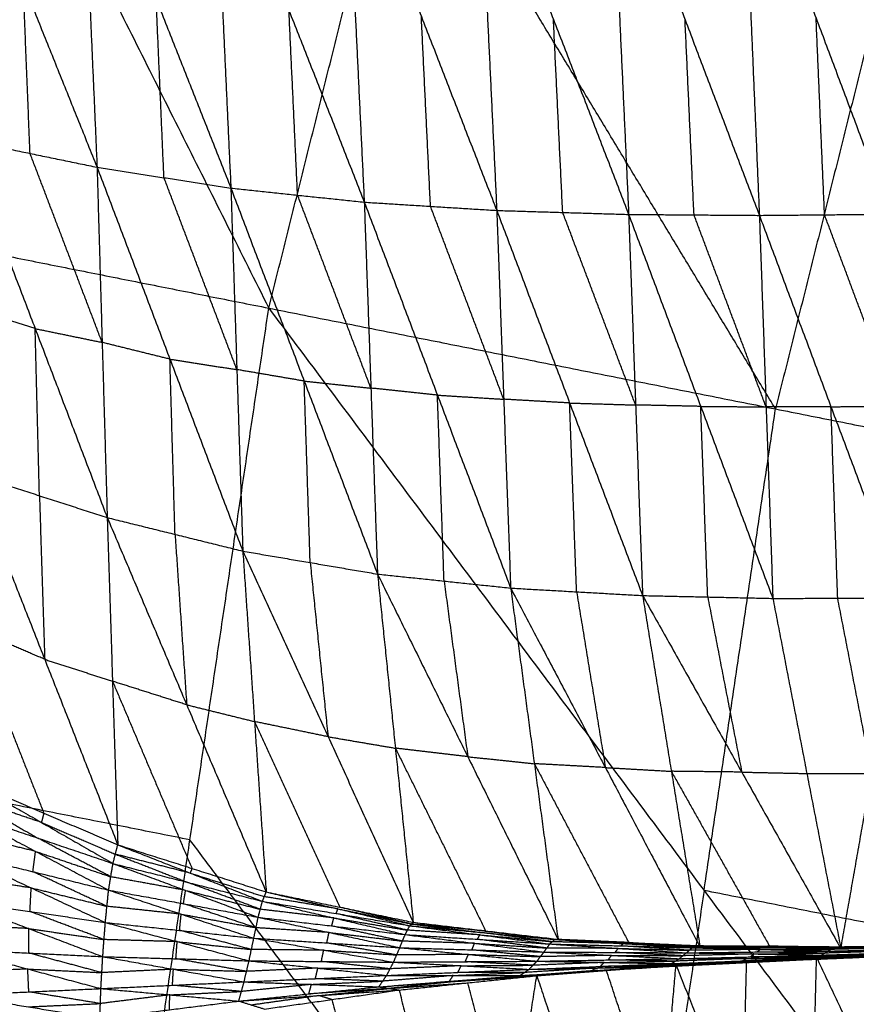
# Model space of a CAD drawing. Header units: millimetres. Extents: x -106 to 110, y -96 to 120.
# Tile 255 of 256: x -72.85 to -67.17, y 21.74 to 28.43. Entities that reach past the tile are written whole.
import ezdxf

# ---------------------------------------------------------------- set-up
doc = ezdxf.new("R2010")
doc.units = ezdxf.units.MM
doc.header["$MEASUREMENT"] = 0
doc.layers.add('Default', color=7, linetype='Continuous', true_color=0x000000)

msp = doc.modelspace()

# ---------------------------------------------------------------- linework, layer by layer
at = {"layer": 'Default'}
for points in [[(-75.6659, 35.4602, 5.5886), (-73.4123, 30.9659, 5.1322), (-71.1588, 26.4716, 4.6759)], [(-71.1588, 26.4716, 4.6759), (-70.2716, 30.0132, 4.6759), (-69.3845, 33.5547, 4.6759)], [(-69.3845, 33.5547, 4.6759), (-66.8297, 29.3285, 4.4319), (-64.2749, 25.1023, 4.1879)], [(-67.7168, 25.7869, 4.4319), (-68.9942, 27.9, 4.5539), (-70.2716, 30.0132, 4.6759)], [(-73.3288, 29.9236, -0.9975), (-72.8271, 28.6761, -1.0391), (-72.3255, 27.4286, -1.0807)], [(-72.4313, 29.8485, -1.2757), (-72.3784, 28.6385, -1.1782), (-72.3255, 27.4286, -1.0807)], [(-72.4313, 29.8485, -1.2757), (-71.9238, 28.5676, -1.2936), (-71.4164, 27.2868, -1.3115)], [(-71.5333, 29.797, -1.5181), (-71.4748, 28.5419, -1.4148), (-71.4164, 27.2868, -1.3115)], [(-71.5333, 29.797, -1.5181), (-71.0217, 28.4941, -1.5131), (-70.5102, 27.1913, -1.5081)], [(-70.6342, 29.7677, -1.725), (-70.5722, 28.4795, -1.6165), (-70.5102, 27.1913, -1.5081)], [(-70.6342, 29.7677, -1.725), (-70.1223, 28.4514, -1.6989), (-69.6103, 27.1351, -1.6729)], [(-67.9404, 29.7717, -2.1674), (-67.8834, 28.4367, -2.0471), (-67.8264, 27.1017, -1.9268)], [(-67.9404, 29.7717, -2.1674), (-67.4407, 28.4407, -2.0957), (-66.941, 27.1096, -2.0239)], [(-69.736, 29.7569, -1.8989), (-69.6731, 28.446, -1.7859), (-69.6103, 27.1351, -1.6729)], [(-69.736, 29.7569, -1.8989), (-69.2251, 28.4325, -1.855), (-68.7143, 27.1081, -1.8111)], [(-68.8361, 29.7597, -2.045), (-68.7752, 28.4339, -1.928), (-68.7143, 27.1081, -1.8111)], [(-68.8361, 29.7597, -2.045), (-68.3312, 28.4307, -1.9859), (-67.8264, 27.1017, -1.9268)], [(-66.8297, 29.3285, 4.4319), (-67.2733, 27.5577, 4.4319), (-67.7168, 25.7869, 4.4319)], [(-72.7806, 27.5224, -0.9481), (-72.8039, 28.0992, -0.9936), (-72.8271, 28.6761, -1.0391)], [(-71.8709, 27.3577, -1.1961), (-71.8974, 27.9627, -1.2448), (-71.9238, 28.5676, -1.2936)], [(-70.9633, 27.239, -1.4098), (-70.9925, 27.8666, -1.4614), (-71.0217, 28.4941, -1.5131)], [(-70.0603, 27.1632, -1.5905), (-70.0913, 27.8073, -1.6447), (-70.1223, 28.4514, -1.6989)], [(-69.1623, 27.1216, -1.742), (-69.1937, 27.777, -1.7985), (-69.2251, 28.4325, -1.855)], [(-68.2703, 27.1049, -1.869), (-68.3008, 27.7678, -1.9274), (-68.3312, 28.4307, -1.9859)], [(-67.3837, 27.1057, -1.9754), (-67.4122, 27.7732, -2.0355), (-67.4407, 28.4407, -2.0957)], [(-77.5967, 27.7521, 5.5886), (-74.9134, 23.5004, 5.1322), (-72.2302, 19.2486, 4.6759)], [(-77.5967, 27.7521, 5.5886), (-74.3777, 27.1119, 5.1322), (-71.1588, 26.4716, 4.6759)], [(-73.2357, 27.6161, -0.8155), (-72.7806, 27.5224, -0.9481), (-72.3255, 27.4286, -1.0807)], [(-73.2357, 27.6161, -0.8155), (-72.746, 26.3326, -0.5211), (-72.2563, 25.049, -0.2266)], [(-72.2909, 26.2388, -0.6536), (-72.5357, 26.8806, -0.8009), (-72.7806, 27.5224, -0.9481)], [(-72.3255, 27.4286, -1.0807), (-72.2909, 26.2388, -0.6536), (-72.2563, 25.049, -0.2266)], [(-72.3255, 27.4286, -1.0807), (-71.8709, 27.3577, -1.1961), (-71.4164, 27.2868, -1.3115)], [(-72.3255, 27.4286, -1.0807), (-71.8304, 26.1249, -0.7522), (-71.3353, 24.8211, -0.4236)], [(-71.3758, 26.054, -0.8675), (-71.6234, 26.7058, -1.0318), (-71.8709, 27.3577, -1.1961)], [(-71.4164, 27.2868, -1.3115), (-71.3758, 26.054, -0.8675), (-71.3353, 24.8211, -0.4236)], [(-71.4164, 27.2868, -1.3115), (-70.9633, 27.239, -1.4098), (-70.5102, 27.1913, -1.5081)], [(-71.4164, 27.2868, -1.3115), (-70.9183, 25.9761, -0.9525), (-70.4202, 24.6654, -0.5936)], [(-70.4652, 25.9283, -1.0508), (-70.7142, 26.5837, -1.2303), (-70.9633, 27.239, -1.4098)], [(-70.5102, 27.1913, -1.5081), (-70.4652, 25.9283, -1.0508), (-70.4202, 24.6654, -0.5936)], [(-70.5102, 27.1913, -1.5081), (-70.0603, 27.1632, -1.5905), (-69.6103, 27.1351, -1.6729)], [(-70.5102, 27.1913, -1.5081), (-70.0131, 25.8807, -1.1232), (-69.5159, 24.5702, -0.7384)], [(-69.5631, 25.8527, -1.2057), (-69.8117, 26.5079, -1.3981), (-70.0603, 27.1632, -1.5905)], [(-69.6103, 27.1351, -1.6729), (-69.5631, 25.8527, -1.2057), (-69.5159, 24.5702, -0.7384)], [(-69.6103, 27.1351, -1.6729), (-69.1623, 27.1216, -1.742), (-68.7143, 27.1081, -1.8111)], [(-69.6103, 27.1351, -1.6729), (-69.115, 25.8272, -1.2675), (-68.6197, 24.5194, -0.8621)], [(-68.667, 25.8137, -1.3366), (-68.9146, 26.4677, -1.5393), (-69.1623, 27.1216, -1.742)], [(-68.7143, 27.1081, -1.8111), (-68.667, 25.8137, -1.3366), (-68.6197, 24.5194, -0.8621)], [(-68.7143, 27.1081, -1.8111), (-68.2703, 27.1049, -1.869), (-67.8264, 27.1017, -1.9268)], [(-68.7143, 27.1081, -1.8111), (-68.2245, 25.8041, -1.3894), (-67.7348, 24.5001, -0.9678)], [(-67.7806, 25.8009, -1.4473), (-68.0254, 26.4529, -1.6581), (-68.2703, 27.1049, -1.869)], [(-67.8264, 27.1017, -1.9268), (-67.3837, 27.1057, -1.9754), (-66.941, 27.1096, -2.0239)], [(-67.8264, 27.1017, -1.9268), (-67.7806, 25.8009, -1.4473), (-67.7348, 24.5001, -0.9678)], [(-67.8264, 27.1017, -1.9268), (-67.3399, 25.8017, -1.4927), (-66.8534, 24.5017, -1.0585)], [(-66.8972, 25.8057, -1.5412), (-67.1404, 26.4557, -1.7583), (-67.3837, 27.1057, -1.9754)], [(-72.746, 26.3326, -0.5211), (-72.9763, 26.4069, -0.4651), (-73.2066, 26.4812, -0.4091)], [(-72.2302, 19.2486, 4.6759), (-71.6945, 22.8601, 4.6759), (-71.1588, 26.4716, 4.6759)], [(-71.1588, 26.4716, 4.6759), (-68.202, 22.5161, 4.4319), (-65.2453, 18.5606, 4.1879)], [(-71.1588, 26.4716, 4.6759), (-67.7168, 25.7869, 4.4319), (-64.2749, 25.1023, 4.1879)], [(-72.7169, 25.1976, -0.1146), (-72.7315, 25.7651, -0.3178), (-72.746, 26.3326, -0.5211)], [(-72.746, 26.3326, -0.5211), (-72.5185, 26.2857, -0.5874), (-72.2909, 26.2388, -0.6536)], [(-71.8304, 26.1249, -0.7522), (-72.0606, 26.1818, -0.7029), (-72.2909, 26.2388, -0.6536)], [(-71.7958, 24.935, -0.3251), (-71.8131, 25.5299, -0.5386), (-71.8304, 26.1249, -0.7522)], [(-71.8304, 26.1249, -0.7522), (-71.6031, 26.0894, -0.8099), (-71.3758, 26.054, -0.8675)], [(-70.9183, 25.9761, -0.9525), (-71.147, 26.015, -0.91), (-71.3758, 26.054, -0.8675)], [(-70.8777, 24.7433, -0.5086), (-70.898, 25.3597, -0.7306), (-70.9183, 25.9761, -0.9525)], [(-70.9183, 25.9761, -0.9525), (-70.6917, 25.9522, -1.0017), (-70.4652, 25.9283, -1.0508)], [(-70.0131, 25.8807, -1.1232), (-70.2391, 25.9045, -1.087), (-70.4652, 25.9283, -1.0508)], [(-69.9681, 24.6178, -0.666), (-69.9906, 25.2493, -0.8946), (-70.0131, 25.8807, -1.1232)], [(-70.0131, 25.8807, -1.1232), (-69.7881, 25.8667, -1.1645), (-69.5631, 25.8527, -1.2057)], [(-69.115, 25.8272, -1.2675), (-69.3391, 25.8399, -1.2366), (-69.5631, 25.8527, -1.2057)], [(-69.0678, 24.5448, -0.8003), (-69.0914, 25.186, -1.0339), (-69.115, 25.8272, -1.2675)], [(-69.115, 25.8272, -1.2675), (-68.891, 25.8205, -1.3021), (-68.667, 25.8137, -1.3366)], [(-68.2245, 25.8041, -1.3894), (-68.4457, 25.8089, -1.363), (-68.667, 25.8137, -1.3366)], [(-68.1772, 24.5097, -0.915), (-68.2009, 25.1569, -1.1522), (-68.2245, 25.8041, -1.3894)], [(-68.2245, 25.8041, -1.3894), (-68.0025, 25.8025, -1.4184), (-67.7806, 25.8009, -1.4473)], [(-68.202, 22.5161, 4.4319), (-67.9594, 24.1515, 4.4319), (-67.7168, 25.7869, 4.4319)], [(-67.3399, 25.8017, -1.4927), (-67.5602, 25.8013, -1.47), (-67.7806, 25.8009, -1.4473)], [(-67.3399, 25.8017, -1.4927), (-67.1186, 25.8037, -1.517), (-66.8972, 25.8057, -1.5412)], [(-67.2941, 24.5009, -1.0132), (-67.317, 25.1513, -1.2529), (-67.3399, 25.8017, -1.4927)], [(-73.1774, 25.3463, -0.0026), (-72.7169, 25.1976, -0.1146), (-72.2563, 25.049, -0.2266)], [(-73.1774, 25.3463, -0.0026), (-72.6811, 24.0863, 0.6833), (-72.1848, 22.8263, 1.3692)], [(-72.7169, 25.1976, -0.1146), (-72.699, 24.642, 0.2843), (-72.6811, 24.0863, 0.6833)], [(-72.2563, 25.049, -0.2266), (-72.2206, 23.9376, 0.5713), (-72.1848, 22.8263, 1.3692)], [(-72.2563, 25.049, -0.2266), (-71.7958, 24.935, -0.3251), (-71.3353, 24.8211, -0.4236)], [(-72.2563, 25.049, -0.2266), (-71.7164, 23.7774, 0.4998), (-71.1764, 22.5059, 1.2262)], [(-71.7958, 24.935, -0.3251), (-71.7561, 24.3562, 0.0874), (-71.7164, 23.7774, 0.4998)], [(-71.3353, 24.8211, -0.4236), (-71.2558, 23.6635, 0.4013), (-71.1764, 22.5059, 1.2262)], [(-71.3353, 24.8211, -0.4236), (-70.8777, 24.7433, -0.5086), (-70.4202, 24.6654, -0.5936)], [(-71.3353, 24.8211, -0.4236), (-70.7564, 23.5606, 0.3379), (-70.1776, 22.3001, 1.0994)], [(-70.8777, 24.7433, -0.5086), (-70.8171, 24.1519, -0.0854), (-70.7564, 23.5606, 0.3379)], [(-70.4202, 24.6654, -0.5936), (-70.2989, 23.4827, 0.2529), (-70.1776, 22.3001, 1.0994)], [(-70.4202, 24.6654, -0.5936), (-69.9681, 24.6178, -0.666), (-69.5159, 24.5702, -0.7384)], [(-70.4202, 24.6654, -0.5936), (-69.807, 23.4249, 0.1968), (-69.1938, 22.1844, 0.9872)], [(-69.9681, 24.6178, -0.666), (-69.8875, 24.0214, -0.2346), (-69.807, 23.4249, 0.1968)], [(-69.5159, 24.5702, -0.7384), (-69.3548, 23.3773, 0.1244), (-69.1938, 22.1844, 0.9872)], [(-69.5159, 24.5702, -0.7384), (-69.0678, 24.5448, -0.8003), (-68.6197, 24.5194, -0.8621)], [(-69.5159, 24.5702, -0.7384), (-68.8724, 23.3511, 0.0749), (-68.229, 22.1321, 0.8882)], [(-69.0678, 24.5448, -0.8003), (-68.9701, 23.948, -0.3627), (-68.8724, 23.3511, 0.0749)], [(-68.6197, 24.5194, -0.8621), (-68.4243, 23.3257, 0.013), (-68.229, 22.1321, 0.8882)], [(-68.6197, 24.5194, -0.8621), (-68.1772, 24.5097, -0.915), (-67.7348, 24.5001, -0.9678)], [(-68.6197, 24.5194, -0.8621), (-67.9461, 23.3203, -0.0312), (-67.2726, 22.1212, 0.7997)], [(-68.1772, 24.5097, -0.915), (-68.0617, 23.915, -0.4731), (-67.9461, 23.3203, -0.0312)], [(-67.7348, 24.5001, -0.9678), (-67.2941, 24.5009, -1.0132), (-66.8534, 24.5017, -1.0585)], [(-67.7348, 24.5001, -0.9678), (-67.5037, 23.3106, -0.084), (-67.2726, 22.1212, 0.7997)], [(-67.063, 23.3115, -0.1294), (-67.1786, 23.9062, -0.5713), (-67.2941, 24.5009, -1.0132)], [(-67.2726, 22.1212, 0.7997), (-67.063, 23.3115, -0.1294), (-66.8534, 24.5017, -1.0585)], [(-73.1833, 24.3016, 0.7626), (-72.9351, 23.6716, 1.1055), (-72.687, 23.0416, 1.4485)], [(-72.6811, 24.0863, 0.6833), (-72.9322, 24.194, 0.7229), (-73.1833, 24.3016, 0.7626)], [(-72.6811, 24.0863, 0.6833), (-72.4508, 24.012, 0.6273), (-72.2206, 23.9376, 0.5713)], [(-72.2206, 23.9376, 0.5713), (-71.9506, 23.3019, 0.9345), (-71.6806, 22.6661, 1.2977)], [(-71.7164, 23.7774, 0.4998), (-71.9685, 23.8575, 0.5355), (-72.2206, 23.9376, 0.5713)], [(-71.7164, 23.7774, 0.4998), (-71.4861, 23.7205, 0.4506), (-71.2558, 23.6635, 0.4013)], [(-71.2558, 23.6635, 0.4013), (-70.9664, 23.0333, 0.7821), (-70.677, 22.403, 1.1628)], [(-70.7564, 23.5606, 0.3379), (-71.0061, 23.6121, 0.3696), (-71.2558, 23.6635, 0.4013)], [(-70.7564, 23.5606, 0.3379), (-70.5277, 23.5217, 0.2954), (-70.2989, 23.4827, 0.2529)], [(-71.6945, 22.8601, 4.6759), (-73.3039, 23.1802, 4.904), (-74.9134, 23.5004, 5.1322)], [(-70.2989, 23.4827, 0.2529), (-69.9923, 22.8625, 0.6481), (-69.6857, 22.2422, 1.0433)], [(-69.807, 23.4249, 0.1968), (-70.0529, 23.4538, 0.2249), (-70.2989, 23.4827, 0.2529)], [(-69.807, 23.4249, 0.1968), (-69.5809, 23.4011, 0.1606), (-69.3548, 23.3773, 0.1244)], [(-69.3548, 23.3773, 0.1244), (-69.0331, 22.7678, 0.5311), (-68.7114, 22.1582, 0.9377)], [(-68.8724, 23.3511, 0.0749), (-69.1136, 23.3642, 0.0996), (-69.3548, 23.3773, 0.1244)], [(-68.8724, 23.3511, 0.0749), (-68.6484, 23.3384, 0.044), (-68.4243, 23.3257, 0.013)], [(-68.4243, 23.3257, 0.013), (-68.0875, 22.7262, 0.4285), (-67.7508, 22.1266, 0.844)], [(-67.9461, 23.3203, -0.0312), (-68.1852, 23.323, -0.0091), (-68.4243, 23.3257, 0.013)], [(-67.9461, 23.3203, -0.0312), (-67.7249, 23.3155, -0.0576), (-67.5037, 23.3106, -0.084)], [(-67.5037, 23.3106, -0.084), (-67.2833, 23.3111, -0.1067), (-67.063, 23.3115, -0.1294)], [(-73.1891, 23.257, 1.5278), (-72.7033, 22.9782, 1.3577), (-72.2174, 22.6994, 1.1876)], [(-73.1891, 23.257, 1.5278), (-72.687, 23.0416, 1.4485), (-72.1848, 22.8263, 1.3692)], [(-73.2143, 23.151, 1.3996), (-72.9714, 23.0116, 1.3146), (-72.7284, 22.8722, 1.2295)], [(-72.7033, 22.9782, 1.3577), (-72.9588, 23.0646, 1.3787), (-73.2143, 23.151, 1.3996)], [(-73.2395, 23.045, 1.2715), (-72.7432, 22.7818, 1.1623), (-72.247, 22.5187, 1.0531)], [(-73.2395, 23.045, 1.2715), (-72.7284, 22.8722, 1.2295), (-72.2174, 22.6994, 1.1876)], [(-72.687, 23.0416, 1.4485), (-72.6951, 23.0099, 1.4031), (-72.7033, 22.9782, 1.3577)], [(-72.7033, 22.9782, 1.3577), (-72.4522, 22.8705, 1.318), (-72.2011, 22.7628, 1.2784)], [(-72.7432, 22.7818, 1.1623), (-73.0006, 22.8444, 1.1699), (-73.2579, 22.907, 1.1775)], [(-72.2322, 22.6091, 1.1204), (-72.4803, 22.7406, 1.1749), (-72.7284, 22.8722, 1.2295)], [(-72.2174, 22.6994, 1.1876), (-72.2011, 22.7628, 1.2784), (-72.1848, 22.8263, 1.3692)], [(-72.1848, 22.8263, 1.3692), (-71.6933, 22.6344, 1.2371), (-71.2018, 22.4426, 1.1051)], [(-72.1848, 22.8263, 1.3692), (-71.6806, 22.6661, 1.2977), (-71.1764, 22.5059, 1.2262)], [(-68.7377, 18.9046, 4.4319), (-70.2161, 20.8823, 4.5539), (-71.6945, 22.8601, 4.6759)], [(-73.2763, 22.7691, 1.0834), (-72.7728, 22.5339, 1.0392), (-72.2693, 22.2987, 0.995)], [(-73.2763, 22.7691, 1.0834), (-72.7616, 22.6439, 1.0683), (-72.247, 22.5187, 1.0531)], [(-72.7616, 22.6439, 1.0683), (-72.7524, 22.7129, 1.1153), (-72.7432, 22.7818, 1.1623)], [(-72.7432, 22.7818, 1.1623), (-72.4877, 22.6955, 1.1413), (-72.2322, 22.6091, 1.1204)], [(-72.2011, 22.7628, 1.2784), (-71.9553, 22.6669, 1.2124), (-71.7096, 22.571, 1.1463)], [(-71.6933, 22.6344, 1.2371), (-71.9472, 22.6986, 1.2577), (-72.2011, 22.7628, 1.2784)], [(-72.247, 22.5187, 1.0531), (-72.2322, 22.6091, 1.1204), (-72.2174, 22.6994, 1.1876)], [(-72.2174, 22.6994, 1.1876), (-71.7241, 22.5169, 1.1007), (-71.2309, 22.3343, 1.0138)], [(-72.2174, 22.6994, 1.1876), (-71.7096, 22.571, 1.1463), (-71.2018, 22.4426, 1.1051)], [(-72.7728, 22.5339, 1.0392), (-73.0288, 22.5713, 1.0398), (-73.2848, 22.6087, 1.0404)], [(-72.2581, 22.4087, 1.0241), (-72.5099, 22.5263, 1.0462), (-72.7616, 22.6439, 1.0683)], [(-71.7241, 22.5169, 1.1007), (-71.9781, 22.563, 1.1105), (-72.2322, 22.6091, 1.1204)], [(-71.6806, 22.6661, 1.2977), (-71.6869, 22.6503, 1.2674), (-71.6933, 22.6344, 1.2371)], [(-71.6933, 22.6344, 1.2371), (-71.4412, 22.5543, 1.2014), (-71.1891, 22.4743, 1.1657)], [(-71.2163, 22.3885, 1.0595), (-71.4629, 22.4797, 1.1029), (-71.7096, 22.571, 1.1463)], [(-72.7813, 22.3735, 0.9962), (-72.777, 22.4537, 1.0177), (-72.7728, 22.5339, 1.0392)], [(-72.7728, 22.5339, 1.0392), (-72.5155, 22.4713, 1.0317), (-72.2581, 22.4087, 1.0241)], [(-72.2693, 22.2987, 0.995), (-72.2581, 22.4087, 1.0241), (-72.247, 22.5187, 1.0531)], [(-72.247, 22.5187, 1.0531), (-71.7538, 22.3553, 1.0155), (-71.2607, 22.192, 0.9779)], [(-72.247, 22.5187, 1.0531), (-71.7389, 22.4265, 1.0335), (-71.2309, 22.3343, 1.0138)], [(-71.7389, 22.4265, 1.0335), (-71.7315, 22.4717, 1.0671), (-71.7241, 22.5169, 1.1007)], [(-71.7241, 22.5169, 1.1007), (-71.4702, 22.4527, 1.0801), (-71.2163, 22.3885, 1.0595)], [(-71.2018, 22.4426, 1.1051), (-71.1891, 22.4743, 1.1657), (-71.1764, 22.5059, 1.2262)], [(-70.6889, 22.3913, 1.1247), (-70.939, 22.4328, 1.1452), (-71.1891, 22.4743, 1.1657)], [(-71.1764, 22.5059, 1.2262), (-70.6889, 22.3913, 1.1247), (-70.2013, 22.2768, 1.0232)], [(-71.1764, 22.5059, 1.2262), (-70.677, 22.403, 1.1628), (-70.1776, 22.3001, 1.0994)], [(-68.202, 22.5161, 4.4319), (-68.4699, 20.7103, 4.4319), (-68.7377, 18.9046, 4.4319)], [(-64.7601, 21.8315, 4.1879), (-66.4811, 22.1738, 4.3099), (-68.202, 22.5161, 4.4319)], [(-73.2933, 22.4484, 0.9974), (-72.7899, 22.2576, 0.9988), (-72.2866, 22.0668, 1.0002)], [(-73.2933, 22.4484, 0.9974), (-72.7813, 22.3735, 0.9962), (-72.2693, 22.2987, 0.995)], [(-71.7538, 22.3553, 1.0155), (-72.006, 22.382, 1.0198), (-72.2581, 22.4087, 1.0241)], [(-71.2458, 22.2632, 0.9958), (-71.4924, 22.3448, 1.0147), (-71.7389, 22.4265, 1.0335)], [(-71.2309, 22.3343, 1.0138), (-71.2163, 22.3885, 1.0595), (-71.2018, 22.4426, 1.1051)], [(-71.2018, 22.4426, 1.1051), (-70.7171, 22.3296, 1.0345), (-70.2324, 22.2166, 0.9639)], [(-71.2018, 22.4426, 1.1051), (-70.7015, 22.3597, 1.0641), (-70.2013, 22.2768, 1.0232)], [(-72.2779, 22.1827, 0.9976), (-72.5296, 22.2781, 0.9969), (-72.7813, 22.3735, 0.9962)], [(-71.765, 22.2453, 0.9865), (-71.7594, 22.3003, 1.001), (-71.7538, 22.3553, 1.0155)], [(-71.7538, 22.3553, 1.0155), (-71.4998, 22.3092, 1.0057), (-71.2458, 22.2632, 0.9958)], [(-70.7171, 22.3296, 1.0345), (-70.9667, 22.359, 1.047), (-71.2163, 22.3885, 1.0595)], [(-70.7015, 22.3597, 1.0641), (-70.6952, 22.3755, 1.0944), (-70.6889, 22.3913, 1.1247)], [(-70.2169, 22.2467, 0.9935), (-70.4592, 22.3032, 1.0288), (-70.7015, 22.3597, 1.0641)], [(-70.6889, 22.3913, 1.1247), (-70.4392, 22.3399, 1.093), (-70.1895, 22.2884, 1.0613)], [(-70.1895, 22.2884, 1.0613), (-70.4332, 22.3457, 1.1121), (-70.677, 22.403, 1.1628)], [(-72.7899, 22.2576, 0.9988), (-73.0416, 22.2699, 0.9984), (-73.2932, 22.2823, 0.998)], [(-72.2866, 22.0668, 1.0002), (-72.2779, 22.1827, 0.9976), (-72.2693, 22.2987, 0.995)], [(-72.2693, 22.2987, 0.995), (-71.7811, 22.1686, 0.9903), (-71.293, 22.0384, 0.9855)], [(-72.2693, 22.2987, 0.995), (-71.765, 22.2453, 0.9865), (-71.2607, 22.192, 0.9779)], [(-71.2607, 22.192, 0.9779), (-71.2458, 22.2632, 0.9958), (-71.2309, 22.3343, 1.0138)], [(-71.2309, 22.3343, 1.0138), (-70.7498, 22.231, 0.9788), (-70.2687, 22.1276, 0.9437)], [(-71.2309, 22.3343, 1.0138), (-70.7317, 22.2755, 0.9889), (-70.2324, 22.2166, 0.9639)], [(-70.7317, 22.2755, 0.9889), (-70.7244, 22.3025, 1.0117), (-70.7171, 22.3296, 1.0345)], [(-70.2506, 22.1721, 0.9538), (-70.4911, 22.2238, 0.9713), (-70.7317, 22.2755, 0.9889)], [(-70.7171, 22.3296, 1.0345), (-70.467, 22.2882, 1.014), (-70.2169, 22.2467, 0.9935)], [(-70.2324, 22.2166, 0.9639), (-70.2169, 22.2467, 0.9935), (-70.2013, 22.2768, 1.0232)], [(-70.2013, 22.2768, 1.0232), (-70.1895, 22.2884, 1.0613), (-70.1776, 22.3001, 1.0994)], [(-70.2013, 22.2768, 1.0232), (-69.7256, 22.2148, 0.9638), (-69.2498, 22.1528, 0.9045)], [(-70.2013, 22.2768, 1.0232), (-69.7093, 22.2302, 0.9825), (-69.2173, 22.1836, 0.9419)], [(-70.1895, 22.2884, 1.0613), (-69.9494, 22.2593, 1.0219), (-69.7093, 22.2302, 0.9825)], [(-69.6974, 22.2418, 1.0206), (-69.9434, 22.2651, 1.041), (-70.1895, 22.2884, 1.0613)], [(-70.1776, 22.3001, 1.0994), (-69.6974, 22.2418, 1.0206), (-69.2173, 22.1836, 0.9419)], [(-70.1776, 22.3001, 1.0994), (-69.6857, 22.2422, 1.0433), (-69.1938, 22.1844, 0.9872)], [(-72.7899, 22.0914, 0.9994), (-72.7899, 22.1745, 0.9991), (-72.7899, 22.2576, 0.9988)], [(-72.7899, 22.2576, 0.9988), (-72.5339, 22.2202, 0.9982), (-72.2779, 22.1827, 0.9976)], [(-71.2768, 22.1152, 0.9817), (-71.5209, 22.1803, 0.9841), (-71.765, 22.2453, 0.9865)], [(-70.7498, 22.231, 0.9788), (-70.9978, 22.2471, 0.9873), (-71.2458, 22.2632, 0.9958)], [(-70.7647, 22.1598, 0.9608), (-70.7573, 22.1954, 0.9698), (-70.7498, 22.231, 0.9788)], [(-70.7498, 22.231, 0.9788), (-70.5002, 22.2016, 0.9663), (-70.2506, 22.1721, 0.9538)], [(-70.2687, 22.1276, 0.9437), (-70.2506, 22.1721, 0.9538), (-70.2324, 22.2166, 0.9639)], [(-70.2324, 22.2166, 0.9639), (-69.7611, 22.1573, 0.9292), (-69.2897, 22.098, 0.8945)], [(-70.2324, 22.2166, 0.9639), (-69.7411, 22.1847, 0.9342), (-69.2498, 22.1528, 0.9045)], [(-69.7256, 22.2148, 0.9638), (-69.9712, 22.2307, 0.9787), (-70.2169, 22.2467, 0.9935)], [(-69.7411, 22.1847, 0.9342), (-69.7334, 22.1997, 0.949), (-69.7256, 22.2148, 0.9638)], [(-69.7256, 22.2148, 0.9638), (-69.4796, 22.1915, 0.9435), (-69.2336, 22.1682, 0.9232)], [(-69.2336, 22.1682, 0.9232), (-69.4714, 22.1992, 0.9529), (-69.7093, 22.2302, 0.9825)], [(-69.6857, 22.2422, 1.0433), (-69.6916, 22.242, 1.032), (-69.6974, 22.2418, 1.0206)], [(-69.6974, 22.2418, 1.0206), (-69.4515, 22.2129, 0.9926), (-69.2055, 22.184, 0.9646)], [(-71.7811, 22.1686, 0.9903), (-72.0295, 22.1756, 0.9939), (-72.2779, 22.1827, 0.9976)], [(-71.7898, 22.0526, 0.9928), (-71.7855, 22.1106, 0.9916), (-71.7811, 22.1686, 0.9903)], [(-71.7811, 22.1686, 0.9903), (-71.529, 22.1419, 0.986), (-71.2768, 22.1152, 0.9817)], [(-71.293, 22.0384, 0.9855), (-71.2768, 22.1152, 0.9817), (-71.2607, 22.192, 0.9779)], [(-71.2607, 22.192, 0.9779), (-70.786, 22.1106, 0.9652), (-70.3112, 22.0293, 0.9525)], [(-71.2607, 22.192, 0.9779), (-70.7647, 22.1598, 0.9608), (-70.2687, 22.1276, 0.9437)], [(-70.29, 22.0785, 0.9481), (-70.5274, 22.1191, 0.9544), (-70.7647, 22.1598, 0.9608)], [(-69.7611, 22.1573, 0.9292), (-70.0058, 22.1647, 0.9415), (-70.2506, 22.1721, 0.9538)], [(-69.7792, 22.1128, 0.9191), (-69.7701, 22.135, 0.9241), (-69.7611, 22.1573, 0.9292)], [(-69.7611, 22.1573, 0.9292), (-69.5154, 22.1413, 0.9143), (-69.2698, 22.1254, 0.8995)], [(-69.2698, 22.1254, 0.8995), (-69.5054, 22.155, 0.9168), (-69.7411, 22.1847, 0.9342)], [(-69.2897, 22.098, 0.8945), (-69.2698, 22.1254, 0.8995), (-69.2498, 22.1528, 0.9045)], [(-69.2498, 22.1528, 0.9045), (-69.2336, 22.1682, 0.9232), (-69.2173, 22.1836, 0.9419)], [(-69.2498, 22.1528, 0.9045), (-68.7859, 22.1228, 0.8698), (-68.3221, 22.0928, 0.8352)], [(-69.2498, 22.1528, 0.9045), (-68.7662, 22.14, 0.8719), (-68.2825, 22.1272, 0.8393)], [(-68.7499, 22.1554, 0.8906), (-68.9917, 22.1618, 0.9069), (-69.2336, 22.1682, 0.9232)], [(-69.2173, 22.1836, 0.9419), (-69.2055, 22.184, 0.9646), (-69.1938, 22.1844, 0.9872)], [(-69.2173, 22.1836, 0.9419), (-68.7499, 22.1554, 0.8906), (-68.2825, 22.1272, 0.8393)], [(-69.2173, 22.1836, 0.9419), (-68.7342, 22.1627, 0.9023), (-68.2511, 22.1418, 0.8627)], [(-69.2055, 22.184, 0.9646), (-68.9698, 22.1734, 0.9334), (-68.7342, 22.1627, 0.9023)], [(-68.7224, 22.1631, 0.925), (-68.964, 22.1736, 0.9448), (-69.2055, 22.184, 0.9646)], [(-69.1938, 22.1844, 0.9872), (-68.7224, 22.1631, 0.925), (-68.2511, 22.1418, 0.8627)], [(-69.1938, 22.1844, 0.9872), (-68.7114, 22.1582, 0.9377), (-68.229, 22.1321, 0.8882)], [(-68.7662, 22.14, 0.8719), (-68.758, 22.1477, 0.8812), (-68.7499, 22.1554, 0.8906)], [(-68.3023, 22.11, 0.8372), (-68.5342, 22.125, 0.8546), (-68.7662, 22.14, 0.8719)], [(-68.7499, 22.1554, 0.8906), (-68.5083, 22.145, 0.8708), (-68.2668, 22.1345, 0.851)], [(-68.2668, 22.1345, 0.851), (-68.5005, 22.1486, 0.8766), (-68.7342, 22.1627, 0.9023)], [(-68.7224, 22.1631, 0.925), (-68.4812, 22.15, 0.9002), (-68.24, 22.1369, 0.8755)], [(-68.7114, 22.1582, 0.9377), (-68.7169, 22.1607, 0.9313), (-68.7224, 22.1631, 0.925)], [(-68.2825, 22.1272, 0.8393), (-68.2668, 22.1345, 0.851), (-68.2511, 22.1418, 0.8627)], [(-68.2511, 22.1418, 0.8627), (-68.24, 22.1369, 0.8755), (-68.229, 22.1321, 0.8882)], [(-68.2511, 22.1418, 0.8627), (-67.7869, 22.1346, 0.817), (-67.3228, 22.1273, 0.7712)], [(-68.2511, 22.1418, 0.8627), (-67.7722, 22.138, 0.8244), (-67.2933, 22.1341, 0.7861)], [(-68.24, 22.1369, 0.8755), (-68.0061, 22.1375, 0.8499), (-67.7722, 22.138, 0.8244)], [(-67.7611, 22.1331, 0.8372), (-68.0006, 22.135, 0.8563), (-68.24, 22.1369, 0.8755)], [(-67.308, 22.1307, 0.7787), (-67.5401, 22.1343, 0.8015), (-67.7722, 22.138, 0.8244)], [(-67.3228, 22.1273, 0.7712), (-66.8451, 22.1354, 0.7367), (-66.3675, 22.1435, 0.7022)], [(-66.8304, 22.1388, 0.7441), (-67.0692, 22.1348, 0.7614), (-67.308, 22.1307, 0.7787)], [(-67.2933, 22.1341, 0.7861), (-66.8178, 22.1406, 0.7495), (-66.3423, 22.1471, 0.7128)], [(-67.2933, 22.1341, 0.7861), (-66.8304, 22.1388, 0.7441), (-66.3675, 22.1435, 0.7022)], [(-73.2932, 22.1161, 0.9987), (-72.7963, 21.9829, 1.0287), (-72.2994, 21.8497, 1.0588)], [(-73.2932, 22.1161, 0.9987), (-72.7899, 22.0914, 0.9994), (-72.2866, 22.0668, 1.0002)], [(-72.293, 21.9583, 1.0295), (-72.5414, 22.0248, 1.0144), (-72.7899, 22.0914, 0.9994)], [(-70.786, 22.1106, 0.9652), (-71.0314, 22.1129, 0.9734), (-71.2768, 22.1152, 0.9817)], [(-70.8021, 22.0339, 0.969), (-70.794, 22.0723, 0.9671), (-70.786, 22.1106, 0.9652)], [(-70.786, 22.1106, 0.9652), (-70.538, 22.0946, 0.9566), (-70.29, 22.0785, 0.9481)], [(-70.3112, 22.0293, 0.9525), (-70.29, 22.0785, 0.9481), (-70.2687, 22.1276, 0.9437)], [(-69.8031, 22.0817, 0.9235), (-70.0465, 22.0801, 0.9358), (-70.29, 22.0785, 0.9481)], [(-70.2687, 22.1276, 0.9437), (-69.8031, 22.0817, 0.9235), (-69.3375, 22.0358, 0.9033)], [(-70.2687, 22.1276, 0.9437), (-69.7792, 22.1128, 0.9191), (-69.2897, 22.098, 0.8945)], [(-69.8243, 22.0325, 0.9279), (-69.8137, 22.0571, 0.9257), (-69.8031, 22.0817, 0.9235)], [(-69.8031, 22.0817, 0.9235), (-69.5583, 22.0743, 0.9112), (-69.3136, 22.0669, 0.8989)], [(-69.3136, 22.0669, 0.8989), (-69.5464, 22.0898, 0.909), (-69.7792, 22.1128, 0.9191)], [(-69.3375, 22.0358, 0.9033), (-69.3136, 22.0669, 0.8989), (-69.2897, 22.098, 0.8945)], [(-68.8298, 22.0754, 0.8689), (-69.0717, 22.0712, 0.8839), (-69.3136, 22.0669, 0.8989)], [(-69.2897, 22.098, 0.8945), (-68.8298, 22.0754, 0.8689), (-68.37, 22.0529, 0.8433)], [(-69.2897, 22.098, 0.8945), (-68.8059, 22.0954, 0.8648), (-68.3221, 22.0928, 0.8352)], [(-68.7859, 22.1228, 0.8698), (-69.0279, 22.1241, 0.8847), (-69.2698, 22.1254, 0.8995)], [(-68.8537, 22.0443, 0.8733), (-68.8418, 22.0599, 0.8711), (-68.8298, 22.0754, 0.8689)], [(-68.8298, 22.0754, 0.8689), (-68.5879, 22.0742, 0.8541), (-68.346, 22.0729, 0.8392)], [(-68.8059, 22.0954, 0.8648), (-68.7959, 22.1091, 0.8673), (-68.7859, 22.1228, 0.8698)], [(-68.346, 22.0729, 0.8392), (-68.576, 22.0841, 0.852), (-68.8059, 22.0954, 0.8648)], [(-68.7859, 22.1228, 0.8698), (-68.5441, 22.1164, 0.8535), (-68.3023, 22.11, 0.8372)], [(-68.37, 22.0529, 0.8433), (-68.346, 22.0729, 0.8392), (-68.3221, 22.0928, 0.8352)], [(-68.37, 22.0529, 0.8433), (-67.8876, 22.0651, 0.8102), (-67.4053, 22.0772, 0.7772)], [(-67.8637, 22.085, 0.8062), (-68.1049, 22.079, 0.8227), (-68.346, 22.0729, 0.8392)], [(-68.3221, 22.0928, 0.8352), (-68.3023, 22.11, 0.8372), (-68.2825, 22.1272, 0.8393)], [(-68.3221, 22.0928, 0.8352), (-67.8411, 22.0985, 0.8026), (-67.3601, 22.1043, 0.7701)], [(-68.3221, 22.0928, 0.8352), (-67.8637, 22.085, 0.8062), (-67.4053, 22.0772, 0.7772)], [(-67.8213, 22.1157, 0.8047), (-68.0618, 22.1129, 0.821), (-68.3023, 22.11, 0.8372)], [(-68.2825, 22.1272, 0.8393), (-67.8026, 22.1272, 0.8052), (-67.3228, 22.1273, 0.7712)], [(-68.2825, 22.1272, 0.8393), (-67.8213, 22.1157, 0.8047), (-67.3601, 22.1043, 0.7701)], [(-67.7869, 22.1346, 0.817), (-68.0268, 22.1345, 0.834), (-68.2668, 22.1345, 0.851)], [(-68.229, 22.1321, 0.8882), (-67.7611, 22.1331, 0.8372), (-67.2933, 22.1341, 0.7861)], [(-68.229, 22.1321, 0.8882), (-67.7508, 22.1266, 0.844), (-67.2726, 22.1212, 0.7997)], [(-67.8876, 22.0651, 0.8102), (-67.8757, 22.075, 0.8082), (-67.8637, 22.085, 0.8062)], [(-67.8637, 22.085, 0.8062), (-67.6232, 22.0879, 0.7899), (-67.3827, 22.0907, 0.7736)], [(-67.8411, 22.0985, 0.8026), (-67.8312, 22.1071, 0.8037), (-67.8213, 22.1157, 0.8047)], [(-67.3827, 22.0907, 0.7736), (-67.6119, 22.0946, 0.7881), (-67.8411, 22.0985, 0.8026)], [(-67.8213, 22.1157, 0.8047), (-67.5814, 22.1158, 0.7877), (-67.3414, 22.1158, 0.7707)], [(-67.8026, 22.1272, 0.8052), (-67.7948, 22.1309, 0.8111), (-67.7869, 22.1346, 0.817)], [(-67.3414, 22.1158, 0.7707), (-67.572, 22.1215, 0.788), (-67.8026, 22.1272, 0.8052)], [(-67.7869, 22.1346, 0.817), (-67.5475, 22.1326, 0.7978), (-67.308, 22.1307, 0.7787)], [(-67.7611, 22.1331, 0.8372), (-67.522, 22.1304, 0.815), (-67.2829, 22.1277, 0.7929)], [(-67.7508, 22.1266, 0.844), (-67.7559, 22.1299, 0.8406), (-67.7611, 22.1331, 0.8372)], [(-67.5155, 22.0463, 0.8083), (-66.9927, 22.0745, 0.7699), (-66.4699, 22.1027, 0.7314)], [(-67.5155, 22.0463, 0.8083), (-67.0267, 22.0667, 0.7695), (-66.5379, 22.0872, 0.7307)], [(-66.9971, 22.0717, 0.7594), (-67.2415, 22.0615, 0.7788), (-67.4859, 22.0512, 0.7982)], [(-67.4767, 22.054, 0.8107), (-67.2153, 22.0681, 0.7915), (-66.9539, 22.0822, 0.7723)], [(-66.9927, 22.0745, 0.7699), (-67.2347, 22.0643, 0.7903), (-67.4767, 22.054, 0.8107)], [(-67.4562, 22.0562, 0.7881), (-66.9706, 22.074, 0.7521), (-66.4849, 22.0919, 0.716)], [(-67.4562, 22.0562, 0.7881), (-66.9971, 22.0717, 0.7594), (-66.5379, 22.0872, 0.7307)], [(-67.4562, 22.0562, 0.7881), (-67.4307, 22.0667, 0.7826), (-67.4053, 22.0772, 0.7772)], [(-67.4378, 22.0617, 0.8131), (-66.9539, 22.0822, 0.7723), (-66.4699, 22.1027, 0.7314)], [(-66.9451, 22.0845, 0.7466), (-67.1879, 22.0756, 0.7646), (-67.4307, 22.0667, 0.7826)], [(-67.4053, 22.0772, 0.7772), (-66.9225, 22.0919, 0.7424), (-66.4397, 22.1065, 0.7077)], [(-67.4053, 22.0772, 0.7772), (-67.3827, 22.0907, 0.7736), (-67.3601, 22.1043, 0.7701)], [(-67.4053, 22.0772, 0.7772), (-66.9451, 22.0845, 0.7466), (-66.4849, 22.0919, 0.716)], [(-66.8999, 22.1054, 0.7389), (-67.1413, 22.0981, 0.7563), (-67.3827, 22.0907, 0.7736)], [(-67.3601, 22.1043, 0.7701), (-67.3414, 22.1158, 0.7707), (-67.3228, 22.1273, 0.7712)], [(-67.3601, 22.1043, 0.7701), (-66.88, 22.1154, 0.736), (-66.3999, 22.1265, 0.7019)], [(-67.3601, 22.1043, 0.7701), (-66.8999, 22.1054, 0.7389), (-66.4397, 22.1065, 0.7077)], [(-66.8613, 22.1269, 0.7366), (-67.1014, 22.1213, 0.7536), (-67.3414, 22.1158, 0.7707)], [(-67.3228, 22.1273, 0.7712), (-67.308, 22.1307, 0.7787), (-67.2933, 22.1341, 0.7861)], [(-67.3228, 22.1273, 0.7712), (-66.8613, 22.1269, 0.7366), (-66.3999, 22.1265, 0.7019)], [(-67.2933, 22.1341, 0.7861), (-66.8092, 22.1344, 0.7534), (-66.3252, 22.1347, 0.7207)], [(-67.2933, 22.1341, 0.7861), (-67.2829, 22.1277, 0.7929), (-67.2726, 22.1212, 0.7997)], [(-66.7989, 22.128, 0.7602), (-67.0409, 22.1278, 0.7766), (-67.2829, 22.1277, 0.7929)], [(-67.2726, 22.1212, 0.7997), (-66.7989, 22.128, 0.7602), (-66.3252, 22.1347, 0.7207)], [(-72.2994, 21.8497, 1.0588), (-72.293, 21.9583, 1.0295), (-72.2866, 22.0668, 1.0002)], [(-72.2866, 22.0668, 1.0002), (-71.8067, 21.9811, 1.0144), (-71.3269, 21.8953, 1.0286)], [(-72.2866, 22.0668, 1.0002), (-71.7898, 22.0526, 0.9928), (-71.293, 22.0384, 0.9855)], [(-71.3099, 21.9669, 1.007), (-71.5499, 22.0097, 0.9999), (-71.7898, 22.0526, 0.9928)], [(-71.3269, 21.8953, 1.0286), (-71.3099, 21.9669, 1.007), (-71.293, 22.0384, 0.9855)], [(-71.293, 22.0384, 0.9855), (-70.8257, 21.9888, 0.9844), (-70.3584, 21.9391, 0.9833)], [(-71.293, 22.0384, 0.9855), (-70.8021, 22.0339, 0.969), (-70.3112, 22.0293, 0.9525)], [(-70.3348, 21.9842, 0.9679), (-70.5685, 22.009, 0.9685), (-70.8021, 22.0339, 0.969)], [(-70.3584, 21.9391, 0.9833), (-70.3348, 21.9842, 0.9679), (-70.3112, 22.0293, 0.9525)], [(-69.8512, 22.0049, 0.9388), (-70.093, 21.9946, 0.9534), (-70.3348, 21.9842, 0.9679)], [(-70.3112, 22.0293, 0.9525), (-69.8243, 22.0325, 0.9279), (-69.3375, 22.0358, 0.9033)], [(-70.3112, 22.0293, 0.9525), (-69.8512, 22.0049, 0.9388), (-69.3912, 21.9806, 0.9251)], [(-69.8748, 21.9598, 0.9542), (-69.863, 21.9824, 0.9465), (-69.8512, 22.0049, 0.9388)], [(-69.8512, 22.0049, 0.9388), (-69.6077, 22.0065, 0.9265), (-69.3643, 22.0082, 0.9142)], [(-69.3643, 22.0082, 0.9142), (-69.5943, 22.0203, 0.9211), (-69.8243, 22.0325, 0.9279)], [(-69.453, 21.9377, 0.9688), (-68.9227, 21.9733, 0.9354), (-68.3925, 22.0089, 0.9019)], [(-69.3912, 21.9806, 0.9251), (-69.3643, 22.0082, 0.9142), (-69.3375, 22.0358, 0.9033)], [(-69.3912, 21.9806, 0.9251), (-68.9077, 22, 0.8919), (-68.4242, 22.0195, 0.8587)], [(-68.8808, 22.0276, 0.881), (-69.1226, 22.0179, 0.8976), (-69.3643, 22.0082, 0.9142)], [(-69.3383, 21.9374, 0.9985), (-68.8654, 21.9732, 0.9502), (-68.3925, 22.0089, 0.9019)], [(-69.3375, 22.0358, 0.9033), (-68.8537, 22.0443, 0.8733), (-68.37, 22.0529, 0.8433)], [(-69.3375, 22.0358, 0.9033), (-68.8808, 22.0276, 0.881), (-68.4242, 22.0195, 0.8587)], [(-68.9392, 21.9893, 0.9067), (-68.6974, 21.999, 0.89), (-68.4557, 22.0087, 0.8734)], [(-68.9227, 21.9733, 0.9354), (-68.6813, 21.9884, 0.9152), (-68.4398, 22.0035, 0.8951)], [(-68.9077, 22, 0.8919), (-68.8943, 22.0138, 0.8864), (-68.8808, 22.0276, 0.881)], [(-68.4557, 22.0087, 0.8734), (-68.6817, 22.0044, 0.8827), (-68.9077, 22, 0.8919)], [(-68.8808, 22.0276, 0.881), (-68.639, 22.0319, 0.866), (-68.3971, 22.0362, 0.851)], [(-68.3971, 22.0362, 0.851), (-68.6254, 22.0403, 0.8621), (-68.8537, 22.0443, 0.8733)], [(-68.5961, 19.7139, -1.0052), (-68.4943, 20.8614, -0.0516), (-68.3925, 22.0089, 0.9019)], [(-68.4872, 21.998, 0.8882), (-67.9625, 22.0298, 0.8506), (-67.4378, 22.0617, 0.8131)], [(-68.4872, 21.998, 0.8882), (-68.0013, 22.0221, 0.8483), (-67.5155, 22.0463, 0.8083)], [(-68.4872, 21.998, 0.8882), (-68.4557, 22.0087, 0.8734), (-68.4242, 22.0195, 0.8587)], [(-68.4872, 21.998, 0.8882), (-68.4398, 22.0035, 0.8951), (-68.3925, 22.0089, 0.9019)], [(-67.9699, 22.0329, 0.8335), (-68.2128, 22.0208, 0.8535), (-68.4557, 22.0087, 0.8734)], [(-68.4398, 22.0035, 0.8951), (-68.1775, 22.0194, 0.8763), (-67.9151, 22.0353, 0.8575)], [(-67.9625, 22.0298, 0.8506), (-68.2011, 22.0166, 0.8729), (-68.4398, 22.0035, 0.8951)], [(-68.4242, 22.0195, 0.8587), (-67.9402, 22.0378, 0.8234), (-67.4562, 22.0562, 0.7881)], [(-68.4242, 22.0195, 0.8587), (-68.3971, 22.0362, 0.851), (-68.37, 22.0529, 0.8433)], [(-68.4242, 22.0195, 0.8587), (-67.9699, 22.0329, 0.8335), (-67.5155, 22.0463, 0.8083)], [(-67.9131, 22.0546, 0.8157), (-68.1551, 22.0454, 0.8333), (-68.3971, 22.0362, 0.851)], [(-68.3925, 22.0089, 0.9019), (-67.9151, 22.0353, 0.8575), (-67.4378, 22.0617, 0.8131)], [(-68.3925, 22.0089, 0.9019), (-67.9441, 20.8892, -0.1107), (-67.4957, 19.7694, -1.1234)], [(-68.37, 22.0529, 0.8433), (-67.9131, 22.0546, 0.8157), (-67.4562, 22.0562, 0.7881)], [(-68.0013, 22.0221, 0.8483), (-67.9856, 22.0275, 0.8409), (-67.9699, 22.0329, 0.8335)], [(-68.0013, 22.0221, 0.8483), (-67.9819, 22.026, 0.8494), (-67.9625, 22.0298, 0.8506)], [(-67.9699, 22.0329, 0.8335), (-67.7279, 22.0421, 0.8159), (-67.4859, 22.0512, 0.7982)], [(-67.9625, 22.0298, 0.8506), (-67.7196, 22.0419, 0.8307), (-67.4767, 22.054, 0.8107)], [(-67.9151, 22.0353, 0.8575), (-67.9296, 21.4622, 0.3734), (-67.9441, 20.8892, -0.1107)], [(-67.9402, 22.0378, 0.8234), (-67.9267, 22.0462, 0.8195), (-67.9131, 22.0546, 0.8157)], [(-67.4859, 22.0512, 0.7982), (-67.713, 22.0445, 0.8108), (-67.9402, 22.0378, 0.8234)], [(-67.9131, 22.0546, 0.8157), (-67.6719, 22.0606, 0.7992), (-67.4307, 22.0667, 0.7826)], [(-67.4307, 22.0667, 0.7826), (-67.6592, 22.0659, 0.7964), (-67.8876, 22.0651, 0.8102)], [(-67.5155, 22.0463, 0.8083), (-67.4767, 22.054, 0.8107), (-67.4378, 22.0617, 0.8131)], [(-67.5155, 22.0463, 0.8083), (-67.4859, 22.0512, 0.7982), (-67.4562, 22.0562, 0.7881)], [(-67.4957, 19.7694, -1.1234), (-67.4667, 20.9156, -0.1551), (-67.4378, 22.0617, 0.8131)], [(-67.4378, 22.0617, 0.8131), (-66.909, 20.9385, -0.2053), (-66.3802, 19.8153, -1.2238)], [(-72.7963, 21.9829, 1.0287), (-73.041, 21.9717, 1.033), (-73.2857, 21.9605, 1.0372)], [(-72.7889, 21.8273, 1.0672), (-72.7926, 21.9051, 1.048), (-72.7963, 21.9829, 1.0287)], [(-72.7963, 21.9829, 1.0287), (-72.5447, 21.9706, 1.0291), (-72.293, 21.9583, 1.0295)], [(-71.8067, 21.9811, 1.0144), (-72.0499, 21.9697, 1.0219), (-72.293, 21.9583, 1.0295)], [(-71.8132, 21.8725, 1.0437), (-71.81, 21.9268, 1.029), (-71.8067, 21.9811, 1.0144)], [(-71.8067, 21.9811, 1.0144), (-71.5583, 21.974, 1.0107), (-71.3099, 21.9669, 1.007)], [(-71.3269, 21.8953, 1.0286), (-70.8427, 21.9172, 1.0059), (-70.3584, 21.9391, 0.9833)], [(-70.8257, 21.9888, 0.9844), (-71.0678, 21.9778, 0.9957), (-71.3099, 21.9669, 1.007)], [(-70.8427, 21.9172, 1.0059), (-70.8342, 21.953, 0.9952), (-70.8257, 21.9888, 0.9844)], [(-70.8257, 21.9888, 0.9844), (-70.5803, 21.9865, 0.9762), (-70.3348, 21.9842, 0.9679)], [(-70.4118, 21.8614, 1.0475), (-70.3851, 21.9002, 1.0154), (-70.3584, 21.9391, 0.9833)], [(-70.4118, 21.8614, 1.0475), (-69.9324, 21.8995, 1.0081), (-69.453, 21.9377, 0.9688)], [(-70.4118, 21.8614, 1.0475), (-69.875, 21.8994, 1.023), (-69.3383, 21.9374, 0.9985)], [(-69.9057, 21.9384, 0.976), (-70.1454, 21.9193, 0.9957), (-70.3851, 21.9002, 1.0154)], [(-70.3584, 21.9391, 0.9833), (-69.8748, 21.9598, 0.9542), (-69.3912, 21.9806, 0.9251)], [(-70.3584, 21.9391, 0.9833), (-69.9057, 21.9384, 0.976), (-69.453, 21.9377, 0.9688)], [(-70.2742, 21.84, 1.1026), (-69.8062, 21.8887, 1.0506), (-69.3383, 21.9374, 0.9985)], [(-69.9324, 21.8995, 1.0081), (-69.919, 21.919, 0.9921), (-69.9057, 21.9384, 0.976)], [(-69.9057, 21.9384, 0.976), (-69.6639, 21.9488, 0.9615), (-69.4221, 21.9591, 0.947)], [(-69.875, 21.8994, 1.023), (-69.6353, 21.9185, 1.0033), (-69.3956, 21.9376, 0.9836)], [(-69.4221, 21.9591, 0.947), (-69.6484, 21.9595, 0.9506), (-69.8748, 21.9598, 0.9542)], [(-69.6987, 19.6416, -0.8646), (-69.5185, 20.7895, 0.0669), (-69.3383, 21.9374, 0.9985)], [(-69.453, 21.9377, 0.9688), (-68.9701, 21.9678, 0.9285), (-68.4872, 21.998, 0.8882)], [(-69.453, 21.9377, 0.9688), (-69.4221, 21.9591, 0.947), (-69.3912, 21.9806, 0.9251)], [(-69.453, 21.9377, 0.9688), (-69.3956, 21.9376, 0.9836), (-69.3383, 21.9374, 0.9985)], [(-68.9392, 21.9893, 0.9067), (-69.1806, 21.9742, 0.9268), (-69.4221, 21.9591, 0.947)], [(-68.9227, 21.9733, 0.9354), (-69.1592, 21.9554, 0.9595), (-69.3956, 21.9376, 0.9836)], [(-69.3956, 21.9376, 0.9836), (-69.1305, 21.9554, 0.9669), (-68.8654, 21.9732, 0.9502)], [(-69.3912, 21.9806, 0.9251), (-68.9392, 21.9893, 0.9067), (-68.4872, 21.998, 0.8882)], [(-69.3383, 21.9374, 0.9985), (-68.9672, 20.8257, -0.0034), (-68.5961, 19.7139, -1.0052)], [(-68.9701, 21.9678, 0.9285), (-68.9546, 21.9785, 0.9176), (-68.9392, 21.9893, 0.9067)], [(-68.9701, 21.9678, 0.9285), (-68.9464, 21.9706, 0.9319), (-68.9227, 21.9733, 0.9354)], [(-68.4943, 20.8614, -0.0516), (-68.6798, 21.4173, 0.4493), (-68.8654, 21.9732, 0.9502)], [(-72.2994, 21.8497, 1.0588), (-71.8132, 21.8725, 1.0437), (-71.3269, 21.8953, 1.0286)], [(-71.3448, 21.8302, 1.0749), (-71.579, 21.8513, 1.0593), (-71.8132, 21.8725, 1.0437)], [(-71.3626, 21.765, 1.1213), (-71.3448, 21.8302, 1.0749), (-71.3269, 21.8953, 1.0286)], [(-70.8693, 21.8783, 1.038), (-71.107, 21.8543, 1.0565), (-71.3448, 21.8302, 1.0749)], [(-71.3269, 21.8953, 1.0286), (-70.8693, 21.8783, 1.038), (-70.4118, 21.8614, 1.0475)], [(-70.8872, 21.8132, 1.0844), (-70.8783, 21.8458, 1.0612), (-70.8693, 21.8783, 1.038)], [(-70.8693, 21.8783, 1.038), (-70.6272, 21.8893, 1.0267), (-70.3851, 21.9002, 1.0154)], [(-70.3851, 21.9002, 1.0154), (-70.6139, 21.9087, 1.0107), (-70.8427, 21.9172, 1.0059)], [(-69.875, 21.8994, 1.023), (-70.109, 21.875, 1.049), (-70.343, 21.8507, 1.0751)], [(-70.343, 21.8507, 1.0751), (-70.0746, 21.8697, 1.0628), (-69.8062, 21.8887, 1.0506)], [(-69.9324, 21.8995, 1.0081), (-69.9037, 21.8995, 1.0156), (-69.875, 21.8994, 1.023)], [(-69.5185, 20.7895, 0.0669), (-69.6624, 21.3391, 0.5587), (-69.8062, 21.8887, 1.0506)], [(-73.2783, 21.8049, 1.0757), (-72.7889, 21.8273, 1.0672), (-72.2994, 21.8497, 1.0588)], [(-73.2783, 21.8049, 1.0757), (-72.7922, 21.7258, 1.1321), (-72.3061, 21.6468, 1.1886)], [(-72.3028, 21.7482, 1.1237), (-72.5458, 21.7878, 1.0954), (-72.7889, 21.8273, 1.0672)], [(-72.3061, 21.6468, 1.1886), (-72.3028, 21.7482, 1.1237), (-72.2994, 21.8497, 1.0588)], [(-71.831, 21.8074, 1.09), (-72.0669, 21.7778, 1.1068), (-72.3028, 21.7482, 1.1237)], [(-72.2994, 21.8497, 1.0588), (-71.831, 21.8074, 1.09), (-71.3626, 21.765, 1.1213)], [(-71.8344, 21.7059, 1.1549), (-71.8327, 21.7566, 1.1225), (-71.831, 21.8074, 1.09)], [(-71.831, 21.8074, 1.09), (-71.5879, 21.8188, 1.0825), (-71.3448, 21.8302, 1.0749)], [(-71.3626, 21.765, 1.1213), (-70.8872, 21.8132, 1.0844), (-70.4118, 21.8614, 1.0475)], [(-71.3626, 21.765, 1.1213), (-70.8184, 21.8025, 1.112), (-70.2742, 21.84, 1.1026)], [(-70.8184, 21.8025, 1.112), (-71.0468, 21.7702, 1.1395), (-71.2752, 21.7379, 1.1671)], [(-71.1878, 21.7107, 1.213), (-70.731, 21.7754, 1.1578), (-70.2742, 21.84, 1.1026)], [(-70.343, 21.8507, 1.0751), (-70.6151, 21.8319, 1.0797), (-70.8872, 21.8132, 1.0844)], [(-70.8184, 21.8025, 1.112), (-70.5807, 21.8266, 1.0935), (-70.343, 21.8507, 1.0751)], [(-70.731, 21.7754, 1.1578), (-70.7747, 21.789, 1.1349), (-70.8184, 21.8025, 1.112)], [(-70.4118, 21.8614, 1.0475), (-70.343, 21.8507, 1.0751), (-70.2742, 21.84, 1.1026)], [(-70.2742, 21.84, 1.1026), (-69.9864, 20.7408, 0.119), (-69.6987, 19.6416, -0.8646)], [(-72.7922, 21.7258, 1.1321), (-72.5475, 21.737, 1.1279), (-72.3028, 21.7482, 1.1237)], [(-72.3061, 21.6468, 1.1886), (-71.8344, 21.7059, 1.1549), (-71.3626, 21.765, 1.1213)], [(-71.3626, 21.765, 1.1213), (-71.2752, 21.7379, 1.1671), (-71.1878, 21.7107, 1.213)], [(-70.731, 21.7754, 1.1578), (-70.5871, 21.2258, 0.666), (-70.4432, 20.6762, 0.1742)]]:
    msp.add_open_spline(points, degree=2, dxfattribs=at)

doc.saveas('drawing.dxf')
